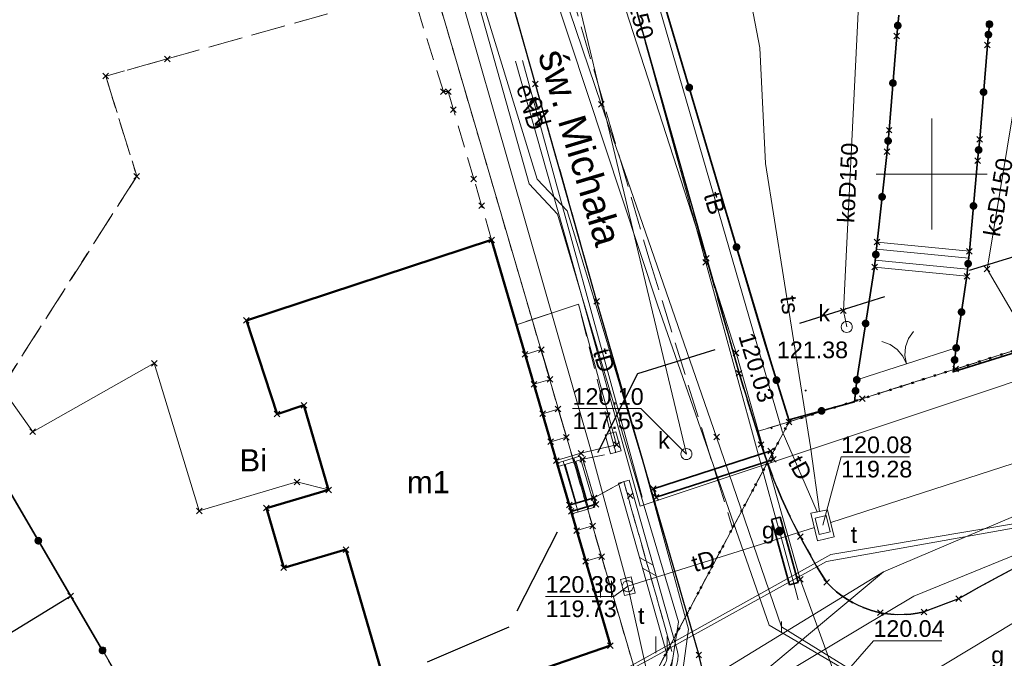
# Model space of a CAD drawing. Extents: x 6472695 to 6473494, y 5822279 to 5823456.
# Tile 34 of 49: x 6473009 to 6473053, y 5822678 to 5822707. Entities that reach past the tile are written whole.
import ezdxf
from ezdxf.enums import TextEntityAlignment as Align

# ---------------------------------------------------------------- set-up
doc = ezdxf.new("R2010")
doc.units = 0
for name, pattern in [('KROPK2', [1, 0.05, -0.95]), ('PRZER1-1', [1, 0.5, -0.5]), ('PRZER2-1', [1.5, 1, -0.5]), ('PRZER3-1', [2, 1.5, -0.5])]:
    doc.linetypes.add(name, pattern=pattern)
doc.layers.get('0').update_dxf_attribs({"color": 253, "linetype": 'CONTINUOUS'})
for name, color, linetype, lineweight in [('EGBS', 253, 'CONTINUOUS', 18), ('EGBU', 253, 'CONTINUOUS', 50), ('EGBU_O', 253, 'CONTINUOUS', 50), ('EGDE', 253, 'CONTINUOUS', 18), ('EGKK', 253, 'CONTINUOUS', 18), ('EGPG', 253, 'CONTINUOUS', 18), ('EGUG', 253, 'CONTINUOUS', 18), ('EGUG_O', 253, 'CONTINUOUS', 18), ('GELULI', 253, 'CONTINUOUS', 18), ('GELULI_O', 253, 'CONTINUOUS', 18), ('GESJAE', 253, 'CONTINUOUS', 50), ('GSPPRB', 253, 'CONTINUOUS', 18), ('GSSINN', 253, 'CONTINUOUS', 18), ('GUPPRZ_O', 253, 'CONTINUOUS', 18), ('GUPZCP', 253, 'CONTINUOUS', 18), ('OTDN', 253, 'CONTINUOUS', 18), ('OTKC', 253, 'CONTINUOUS', 18), ('OTKJ', 7, 'CONTINUOUS', 30), ('OTKK', 7, 'CONTINUOUS', 30), ('OTOB', 253, 'CONTINUOUS', 18), ('OTOO', 253, 'CONTINUOUS', 35), ('OTRS', 253, 'CONTINUOUS', 13), ('OTRS_O', 253, 'CONTINUOUS', 13), ('OTZT', 253, 'CONTINUOUS', 18), ('Ramka sekcyjna', 253, 'CONTINUOUS', 18), ('SUEP', 253, 'CONTINUOUS', 18), ('SUEP_O', 253, 'CONTINUOUS', 18), ('SUGP', 253, 'CONTINUOUS', 18), ('SUGP_O', 253, 'CONTINUOUS', 18), ('SUGU', 253, 'CONTINUOUS', 18), ('SUGU_O', 253, 'CONTINUOUS', 18), ('SUGW_O', 253, 'CONTINUOUS', 18), ('SUKP', 253, 'CONTINUOUS', 18), ('SUKP_O', 253, 'CONTINUOUS', 18), ('SUKS', 253, 'CONTINUOUS', 18), ('SUKS_O', 253, 'CONTINUOUS', 18), ('SULO', 253, 'CONTINUOUS', 35), ('SUPK', 253, 'CONTINUOUS', 18), ('SUPW', 253, 'CONTINUOUS', 18), ('SUPW_O', 253, 'CONTINUOUS', 18), ('SUSP', 253, 'CONTINUOUS', 18), ('SUTP', 253, 'CONTINUOUS', 18), ('SUTP_O', 253, 'CONTINUOUS', 18), ('SUWP', 253, 'CONTINUOUS', 18)]:
    doc.layers.add(name, color=color, linetype=linetype, lineweight=lineweight)
doc.styles.add('Arial', font='Arial')

# ---------------------------------------------------------------- blocks, each defined once
blk = doc.blocks.new('D_GSPPRB0')
at = {"color": 0, "lineweight": 18}
for points in [[(-0.12726, -0.12726), (0.12726, 0.12726)], [(-0.12726, 0.12726), (0.12726, -0.12726)]]:
    blk.add_lwpolyline(points, dxfattribs=at)
blk = doc.blocks.new('D_GUPIWZ1_1')
at = {"color": 0}
blk.add_lwpolyline([(0, 0.25), (0.064705, 0.241481), (0.125, 0.216506), (0.176777, 0.176777), (0.216506, 0.125), (0.241481, 0.064705), (0.25, 0), (0.241481, -0.064705), (0.216506, -0.125), (0.176777, -0.176777), (0.125, -0.216506), (0.064705, -0.241481), (0, -0.25), (-0.064705, -0.241481), (-0.125, -0.216506), (-0.176777, -0.176777), (-0.216506, -0.125), (-0.241481, -0.064705), (-0.25, 0), (-0.241481, 0.064705), (-0.216506, 0.125), (-0.176777, 0.176777), (-0.125, 0.216506), (-0.064705, 0.241481)], close=True, dxfattribs=at)
blk = doc.blocks.new('D_GUPIKP1_1')
at = {"color": 0}
blk.add_lwpolyline([(0, 0.25), (0.064705, 0.241481), (0.125, 0.216506), (0.176777, 0.176777), (0.216506, 0.125), (0.241481, 0.064705), (0.25, 0), (0.241481, -0.064705), (0.216506, -0.125), (0.176777, -0.176777), (0.125, -0.216506), (0.064705, -0.241481), (0, -0.25), (-0.064705, -0.241481), (-0.125, -0.216506), (-0.176777, -0.176777), (-0.216506, -0.125), (-0.241481, -0.064705), (-0.25, 0), (-0.241481, 0.064705), (-0.216506, 0.125), (-0.176777, 0.176777), (-0.125, 0.216506), (-0.064705, 0.241481)], close=True, dxfattribs=at)
blk = doc.blocks.new('D_GSPWPS1')
blk.add_hatch(color=0).paths.add_polyline_path([(-0.045, 0), (-0.043467, -0.011647), (-0.038971, -0.0225), (-0.03182, -0.03182), (-0.0225, -0.038971), (-0.011647, -0.043467), (0, -0.045), (0.011647, -0.043467), (0.0225, -0.038971), (0.03182, -0.03182), (0.038971, -0.0225), (0.043467, -0.011647), (0.045, 0), (0.043467, 0.011647), (0.038971, 0.0225), (0.03182, 0.03182), (0.0225, 0.038971), (0.011647, 0.043467), (0, 0.045), (-0.011647, 0.043467), (-0.0225, 0.038971), (-0.03182, 0.03182), (-0.038971, 0.0225), (-0.043467, 0.011647)])
blk = doc.blocks.new('D_GUPZCP1')
at = {"color": 0}
blk.add_lwpolyline([(0, 0.25), (0, -0.25)], dxfattribs=at)
blk = doc.blocks.new('D_GUPIWZ1_3')
at = {"color": 0}
blk.add_lwpolyline([(0.375, -0.25), (-0.375, -0.25), (-0.375, 0.25), (0.375, 0.25)], close=True, dxfattribs=at)
blk = doc.blocks.new('D_GUPGUT1')
blk.add_hatch(color=0).paths.add_polyline_path([(-0.2, 0), (-0.193185, -0.051764), (-0.173205, -0.1), (-0.141421, -0.141421), (-0.1, -0.173205), (-0.051764, -0.193185), (0, -0.2), (0.051764, -0.193185), (0.1, -0.173205), (0.141421, -0.141421), (0.173205, -0.1), (0.193185, -0.051764), (0.2, 0), (0.193185, 0.051764), (0.173205, 0.1), (0.141421, 0.141421), (0.1, 0.173205), (0.051764, 0.193185), (0, 0.2), (-0.051764, 0.193185), (-0.1, 0.173205), (-0.141421, 0.141421), (-0.173205, 0.1), (-0.193185, 0.051764)])
blk = doc.blocks.new('D_GUPKSD1_1')
at = {"color": 0}
blk.add_lwpolyline([(0, 0.25), (0.064705, 0.241481), (0.125, 0.216506), (0.176777, 0.176777), (0.216506, 0.125), (0.241481, 0.064705), (0.25, 0), (0.241481, -0.064705), (0.216506, -0.125), (0.176777, -0.176777), (0.125, -0.216506), (0.064705, -0.241481), (0, -0.25), (-0.064705, -0.241481), (-0.125, -0.216506), (-0.176777, -0.176777), (-0.216506, -0.125), (-0.241481, -0.064705), (-0.25, 0), (-0.241481, 0.064705), (-0.216506, 0.125), (-0.176777, 0.176777), (-0.125, 0.216506), (-0.064705, 0.241481)], close=True, dxfattribs=at)
blk = doc.blocks.new('D_GEPPGD1_2')
blk.add_hatch(color=0).paths.add_polyline_path([(0, -0.045), (0.013906, -0.042798), (0.02645, -0.036406), (0.036406, -0.02645), (0.042798, -0.013906), (0.045, 0), (0.042798, 0.013906), (0.036406, 0.02645), (0.02645, 0.036406), (0.013906, 0.042798), (0, 0.045), (-0.013906, 0.042798), (-0.02645, 0.036406), (-0.036406, 0.02645), (-0.042798, 0.013906), (-0.045, 0), (-0.042798, -0.013906), (-0.036406, -0.02645), (-0.02645, -0.036406), (-0.013906, -0.042798)])
blk = doc.blocks.new('D_KOLO')
blk.add_hatch(color=0).paths.add_polyline_path([(-0.175, 0), (-0.169037, -0.045293), (-0.151554, -0.0875), (-0.123744, -0.123744), (-0.0875, -0.151554), (-0.045293, -0.169037), (0, -0.175), (0.045293, -0.169037), (0.0875, -0.151554), (0.123744, -0.123744), (0.151554, -0.0875), (0.169037, -0.045293), (0.175, 0), (0.169037, 0.045293), (0.151554, 0.0875), (0.123744, 0.123744), (0.0875, 0.151554), (0.045293, 0.169037), (0, 0.175), (-0.045293, 0.169037), (-0.0875, 0.151554), (-0.123744, 0.123744), (-0.151554, 0.0875), (-0.169037, 0.045293)])
blk = doc.blocks.new('D_GSLKOG1')
blk.add_hatch(color=0).paths.add_polyline_path([(-0.175, 0), (-0.169037, -0.045293), (-0.151554, -0.0875), (-0.123744, -0.123744), (-0.0875, -0.151554), (-0.045293, -0.169037), (0, -0.175), (0.045293, -0.169037), (0.0875, -0.151554), (0.123744, -0.123744), (0.151554, -0.0875), (0.169037, -0.045293), (0.175, 0), (0.169037, 0.045293), (0.151554, 0.0875), (0.123744, 0.123744), (0.0875, 0.151554), (0.045293, 0.169037), (0, 0.175), (-0.045293, 0.169037), (-0.0875, 0.151554), (-0.123744, 0.123744), (-0.151554, 0.0875), (-0.169037, 0.045293)])
blk = doc.blocks.new('D_GSLKBR1')
at = {"color": 0}
for points in [[(1.299038, 0.75), (1.06066, 0.43934), (0.75, 0.200962), (0.388229, 0.051111), (0, 0)], [(0, 0), (0.388229, -0.051111), (0.75, -0.200962), (1.06066, -0.43934), (1.299038, -0.75)]]:
    blk.add_lwpolyline(points, dxfattribs=at)
blk = doc.blocks.new('D_GSLDSO2')
at = {"color": 0}
blk.add_lwpolyline([(0, 0.25), (0, -0.25)], dxfattribs=at)
blk = doc.blocks.new('D_ODTN_1')
at = {"color": 0}
for points in [[(-0.5, -0.25), (0, 0.25)], [(0, -0.25), (0.5, 0.25)]]:
    blk.add_lwpolyline(points, dxfattribs=at)
blk = doc.blocks.new('D_GSSUTR1')
at = {"color": 0}
for points in [[(-0.25666, 0.36165), (-0.25666, -0.38835)], [(0.24334, -0.38835), (0.24334, 0.36165)]]:
    blk.add_lwpolyline(points, dxfattribs=at)

msp = doc.modelspace()

# ---------------------------------------------------------------- linework, layer by layer
at = {"linetype": 'PRZER1-1', "ltscale": 8}
msp.add_lwpolyline([(6473000.679, 5822630.199), (6473029.761, 5822649.439), (6473086.883, 5822679.702), (6473078.427, 5822703.963), (6473036.75, 5822691.001), (6473030.945, 5822679.592), (6473013.589, 5822672.072), (6473015.972, 5822668.559), (6472994.902, 5822657.921)], dxfattribs=at)
at = {"layer": 'EGBS', "linetype": 'Continuous'}
for points in [[(6473047.426, 5822695.807), (6473047.538, 5822696.935), (6473051.697, 5822696.523), (6473051.585, 5822695.394)], [(6473033.79, 5822684.683), (6473034.824, 5822684.986), (6473034.151, 5822687.283), (6473033.117, 5822686.98)], [(6473034.276, 5822687.151), (6473034.785, 5822685.411), (6473033.672, 5822685.085), (6473033.163, 5822686.825)]]:
    msp.add_lwpolyline(points, close=True, dxfattribs=at)
for points in [[(6473047.507, 5822696.62), (6473051.666, 5822696.207)], [(6473047.457, 5822696.122), (6473051.616, 5822695.71)], [(6473034.067, 5822684.764), (6473033.394, 5822687.061)], [(6473033.989, 5822685.178), (6473033.479, 5822686.918)], [(6473034.547, 5822684.905), (6473033.874, 5822687.202)], [(6473034.468, 5822685.318), (6473033.959, 5822687.058)]]:
    msp.add_lwpolyline(points, dxfattribs=at)
at = {"layer": 'EGBU', "linetype": 'Continuous'}
msp.add_lwpolyline([(6473030.172, 5822697.032), (6473035.526, 5822678.758), (6473025.845, 5822675.415), (6473023.61, 5822683.079), (6473020.806, 5822682.262), (6473020.022, 5822684.951), (6473022.826, 5822685.769), (6473021.714, 5822689.582), (6473020.507, 5822689.186), (6473019.122, 5822693.404)], close=True, dxfattribs=at)
at = {"layer": 'EGDE', "linetype": 'Continuous'}
for points in [[(6473083.144, 5822786.562), (6473084.12, 5822751.614), (6473084.373, 5822745.897), (6473084.544, 5822742.235), (6473084.886, 5822739.231), (6473084.916, 5822726.93), (6473084.211, 5822720.805), (6473083.985, 5822714.401), (6473084.169, 5822707.885), (6473085.221, 5822702.048), (6473043.572, 5822688.83), (6473037.829, 5822708.103), (6473031.909, 5822729.366), (6473032.212, 5822743.834), (6473032.26, 5822748.527), (6473032.537, 5822748.572), (6473032.873, 5822769.372)], [(6473032.873, 5822769.372), (6473032.537, 5822748.572), (6473032.26, 5822748.527), (6473032.212, 5822743.834), (6473031.909, 5822729.366), (6473037.829, 5822708.103), (6473043.572, 5822688.83), (6473036.979, 5822676.431), (6473024.755, 5822718.152), (6473022.826, 5822725.573), (6473021.934, 5822733.29), (6473021.917, 5822738.342), (6473021.873, 5822751.629), (6473021.856, 5822756.527)], [(6472997.964, 5822653.729), (6473019.754, 5822666.385), (6473036.979, 5822676.431), (6473043.572, 5822688.83), (6473085.221, 5822702.048), (6473085.725, 5822699.252), (6473105.093, 5822706.119)]]:
    msp.add_lwpolyline(points, dxfattribs=at)
for points in [[(6472983.712, 5822683.306), (6472974.436, 5822728.319), (6472999.59, 5822733.629), (6473021.917, 5822738.342), (6473021.934, 5822733.29), (6473022.826, 5822725.573), (6473024.755, 5822718.152), (6473036.979, 5822676.431), (6473019.754, 5822666.385), (6473006.856, 5822688.422)], [(6472989.405, 5822656.048), (6472985.511, 5822675.128), (6472983.712, 5822683.306), (6473006.856, 5822688.422), (6473019.754, 5822666.385), (6472997.964, 5822653.729)]]:
    msp.add_lwpolyline(points, close=True, dxfattribs=at)
at = {"layer": 'EGKK', "linetype": 'PRZER3-1'}
msp.add_lwpolyline([(6472993.723, 5822762.04), (6472995.914, 5822762.502), (6473022.067, 5822767.887), (6473021.856, 5822756.527), (6473021.873, 5822751.629), (6473021.917, 5822738.342), (6473021.934, 5822733.29), (6473022.826, 5822725.573), (6473024.755, 5822718.152), (6473027.571, 5822708.54), (6473026.58, 5822708.278), (6473015.558, 5822705.186), (6473012.786, 5822704.409), (6473014.184, 5822699.902), (6473006.856, 5822688.422), (6472983.712, 5822683.306), (6472974.436, 5822728.319), (6472971.81, 5822741.062), (6472968.58, 5822756.733)], close=True, dxfattribs=at)
at = {"layer": 'EGUG', "linetype": 'PRZER1-1'}
for points in [[(6473083.144, 5822786.562), (6473084.12, 5822751.614), (6473084.373, 5822745.897), (6473084.544, 5822742.235), (6473084.61, 5822741.658), (6473084.886, 5822739.231), (6473084.902, 5822732.81), (6473084.916, 5822726.93), (6473084.53, 5822723.579), (6473084.211, 5822720.805), (6473083.985, 5822714.401), (6473084.169, 5822707.885), (6473085.221, 5822702.048), (6473043.572, 5822688.83), (6473037.829, 5822708.103), (6473031.909, 5822729.366), (6473032.212, 5822743.834), (6473032.26, 5822748.527), (6473032.537, 5822748.572), (6473032.873, 5822769.372)], [(6473032.873, 5822769.372), (6473032.537, 5822748.572), (6473032.26, 5822748.527), (6473032.212, 5822743.834), (6473031.909, 5822729.366), (6473037.829, 5822708.103), (6473043.572, 5822688.83), (6473036.979, 5822676.431), (6473027.571, 5822708.54), (6473024.755, 5822718.152), (6473022.826, 5822725.573), (6473021.934, 5822733.29), (6473021.917, 5822738.342), (6473021.873, 5822751.629), (6473021.856, 5822756.527)], [(6472997.964, 5822653.729), (6473019.754, 5822666.385), (6473036.979, 5822676.431), (6473043.572, 5822688.83), (6473085.221, 5822702.048), (6473085.725, 5822699.252), (6473095.775, 5822702.815)]]:
    msp.add_lwpolyline(points, dxfattribs=at)
for points in [[(6472993.723, 5822762.04), (6472995.914, 5822762.502), (6473022.067, 5822767.887), (6473021.856, 5822756.527), (6473021.873, 5822751.629), (6473021.917, 5822738.342), (6473021.934, 5822733.29), (6473022.826, 5822725.573), (6473024.755, 5822718.152), (6473027.571, 5822708.54), (6473026.58, 5822708.278), (6473015.558, 5822705.186), (6473012.786, 5822704.409), (6473014.184, 5822699.902), (6473006.856, 5822688.422), (6472983.712, 5822683.306), (6472974.436, 5822728.319), (6472971.81, 5822741.062), (6472968.58, 5822756.733)], [(6473019.754, 5822666.385), (6473006.856, 5822688.422), (6473014.184, 5822699.902), (6473012.786, 5822704.409), (6473015.558, 5822705.186), (6473026.58, 5822708.278), (6473027.571, 5822708.54), (6473036.979, 5822676.431)], [(6473019.754, 5822666.385), (6472997.964, 5822653.729), (6472989.405, 5822656.048), (6472985.511, 5822675.128), (6472983.712, 5822683.306), (6473006.856, 5822688.422)]]:
    msp.add_lwpolyline(points, close=True, dxfattribs=at)
at = {"layer": 'GELULI', "linetype": 'PRZER3-1'}
msp.add_lwpolyline([(6473100.739, 5822866.107), (6473088.661, 5822856.13), (6473073.684, 5822844.052), (6473058.939, 5822832.205), (6473053.646, 5822827.542), (6473047.974, 5822822.249), (6473043.185, 5822816.073), (6473037.514, 5822807.125), (6473031.969, 5822792.254), (6473029.322, 5822775.618), (6473028.692, 5822752.428), (6473028.566, 5822740.455), (6473029.07, 5822727.6), (6473030.834, 5822718.148), (6473037.262, 5822696.219), (6473041.028, 5822684.045)], dxfattribs=at)
at = {"layer": 'GESJAE', "linetype": 'KROPK2'}
for points in [[(6473105.093, 5822706.119), (6473085.725, 5822699.252), (6473085.221, 5822702.048), (6473043.572, 5822688.83), (6473036.979, 5822676.431), (6473019.754, 5822666.385), (6472997.964, 5822653.729), (6472993.586, 5822651.164), (6472990.114, 5822652.615), (6472989.405, 5822656.048), (6472985.511, 5822675.128), (6472983.712, 5822683.306), (6472974.436, 5822728.319), (6472971.81, 5822741.062), (6472968.58, 5822756.733), (6472962.749, 5822785.03), (6472962.286, 5822787.279), (6472956.948, 5822813.18), (6472951.84, 5822837.976), (6472951.032, 5822841.888), (6472948.289, 5822855.269), (6472943.619, 5822878.041)], [(6472997.964, 5822653.729), (6473019.754, 5822666.385), (6473036.979, 5822676.431), (6473043.572, 5822688.83), (6473085.221, 5822702.048), (6473085.725, 5822699.252), (6473105.093, 5822706.119)]]:
    msp.add_lwpolyline(points, dxfattribs=at)
at = {"layer": 'GSSINN', "linetype": 'Continuous'}
msp.add_lwpolyline([(6473031.292, 5822693.209), (6473031.683, 5822691.874), (6473032.409, 5822692.087), (6473032.803, 5822690.744), (6473032.077, 5822690.531), (6473032.466, 5822689.203), (6473033.167, 5822689.408), (6473033.539, 5822688.14), (6473032.837, 5822687.935), (6473033.084, 5822687.092), (6473034.197, 5822687.418), (6473035.801, 5822687.8), (6473034.091, 5822694.142)], close=True, dxfattribs=at)
at = {"layer": 'GUPPRZ_O', "linetype": 'Continuous', "flags": 128}
for points in [[(6473038.949, 5822687.383), (6473036.9, 5822689.43), (6473033.82, 5822689.43)], [(6473045.089, 5822684.186), (6473045.92, 5822687.253), (6473049, 5822687.253)], [(6473036.309, 5822681.429), (6473035.685, 5822680.96), (6473032.605, 5822680.96)], [(6473045.532, 5822676.852), (6473047.375, 5822678.974), (6473050.455, 5822678.974)]]:
    msp.add_lwpolyline(points, dxfattribs=at)
at = {"layer": 'OTDN', "linetype": 'Continuous'}
for points in [[(6473035.281, 5822688.255), (6473035.527, 5822687.387)], [(6473035.763, 5822688.391), (6473036.009, 5822687.523)]]:
    msp.add_lwpolyline(points, dxfattribs=at)
for points in [[(6473035.885, 5822686.078), (6473038.053, 5822678.421, -0.423113), (6473037.576, 5822677.625), (6473030.935, 5822673.519), (6473027.232, 5822671.467), (6473023.439, 5822669.066), (6473019.739, 5822666.988), (6473010.347, 5822661.282)], [(6473036.367, 5822686.214), (6473038.539, 5822678.543, -0.396917), (6473037.79, 5822677.169), (6473031.187, 5822673.087), (6473027.488, 5822671.037), (6473023.695, 5822668.636), (6473019.991, 5822666.556), (6473010.607, 5822660.854)]]:
    msp.add_lwpolyline(points, format="xyb", dxfattribs=at)
at = {"layer": 'OTKC', "linetype": 'PRZER2-1'}
for points in [[(6473032.873, 5822769.372), (6473032.537, 5822748.572), (6473032.26, 5822748.527), (6473032.212, 5822743.834), (6473031.909, 5822729.366), (6473037.829, 5822708.103), (6473043.572, 5822688.83), (6473042.132, 5822688.406), (6473041.321, 5822691.025), (6473033.208, 5822719.76, -0.039091), (6473031.23, 5822726.951, -0.063363), (6473030.462, 5822739.101), (6473030.523, 5822747.233), (6473030.594, 5822761.843, -0.015676)], [(6473029.097, 5822714.792), (6473032.136, 5822704.061), (6473034.903, 5822694.264), (6473039.508, 5822678.329, -0.36136), (6473037.227, 5822672.669)], [(6473037.683, 5822677.397, 0.406962), (6473038.296, 5822678.482), (6473036.126, 5822686.146), (6473034.785, 5822685.411), (6473034.276, 5822687.151), (6473035.768, 5822687.455), (6473035.522, 5822688.323), (6473034.091, 5822694.142), (6473031.292, 5822693.209), (6473030.172, 5822697.032), (6473029.72, 5822698.577), (6473029.368, 5822699.777), (6473028.454, 5822702.896), (6473028.215, 5822703.711), (6473028, 5822703.712), (6473026.58, 5822708.278)], [(6473111.487, 5822704.929), (6473090.313, 5822697.144), (6473081.167, 5822693.598), (6473066.151, 5822687.821, 0.039534), (6473051.215, 5822680.867), (6473049.659, 5822680.273, -0.272908), (6473045.271, 5822681.604, -0.062837), (6473042.315, 5822687.814), (6473042.132, 5822688.406), (6473043.572, 5822688.83), (6473046.872, 5822689.877), (6473051.081, 5822691.213), (6473085.221, 5822702.048), (6473085.725, 5822699.252), (6473095.775, 5822702.815)]]:
    msp.add_lwpolyline(points, format="xyb", dxfattribs=at)
at = {"layer": 'OTKJ', "linetype": 'PRZER3-1'}
for points in [[(6473097.839, 5822868.116), (6473081.368, 5822854.566), (6473071.767, 5822846.784), (6473058.186, 5822835.681, 0.009108), (6473054.835, 5822832.969, 0.04524), (6473046.995, 5822825.758, 0.018791), (6473041.661, 5822818.931, 0.023371), (6473035.855, 5822810.063, 0.016622), (6473033.839, 5822806.5, 0.041028), (6473030.229, 5822798.141, 0.014358), (6473028.597, 5822792.261, 0.018204), (6473026.954, 5822784.312, 0.018501), (6473025.991, 5822777.245, 0.006063), (6473025.585, 5822771.191, 0.017148), (6473025.23, 5822752.911), (6473025.23, 5822733.626, 0.073766), (6473029.097, 5822714.792), (6473032.136, 5822704.061), (6473034.903, 5822694.264), (6473039.508, 5822678.329)], [(6473045.271, 5822681.604, -0.062837), (6473042.315, 5822687.814), (6473042.132, 5822688.406), (6473041.321, 5822691.025), (6473033.208, 5822719.76, -0.039091), (6473031.23, 5822726.951, -0.063363), (6473030.462, 5822739.101), (6473030.523, 5822747.233), (6473030.594, 5822761.843, -0.015676), (6473030.675, 5822769.904, -0.021379), (6473031.304, 5822778.35, -0.028868), (6473033.342, 5822789.817, -0.04945), (6473035.805, 5822798.445, -0.029604), (6473039.903, 5822806.775), (6473046.4, 5822816.64, -0.096485), (6473058.46, 5822829.18), (6473065.209, 5822834.794), (6473078.97, 5822845.9), (6473087.52, 5822852.941), (6473094.107, 5822858.288), (6473099.307, 5822862.604)], [(6473193.54, 5822734.469), (6473187.199, 5822732.204), (6473164.28, 5822723.93), (6473158.575, 5822721.918), (6473134.867, 5822713.367), (6473127.1, 5822710.56), (6473111.487, 5822704.929), (6473090.313, 5822697.144), (6473081.167, 5822693.598), (6473066.151, 5822687.821, 0.039534), (6473051.215, 5822680.867), (6473049.659, 5822680.273, -0.272908), (6473045.271, 5822681.604, -0.062837), (6473042.315, 5822687.814)], [(6473039.508, 5822678.329, -0.36136), (6473037.227, 5822672.669), (6473015.412, 5822659.812, -0.184708), (6473012.801, 5822659.405, -0.19944), (6473010.483, 5822661), (6473010.213, 5822660.82), (6473002.82, 5822656.55), (6473003.25, 5822656.012, -0.303536), (6473002.125, 5822652.019), (6472998.977, 5822650.177, -0.103224), (6472994.23, 5822649.078, -0.120586), (6472989.312, 5822650.469, -0.181648), (6472984.668, 5822656.413)]]:
    msp.add_lwpolyline(points, format="xyb", dxfattribs=at)
at = {"layer": 'OTKK', "linetype": 'Continuous'}
for points in [[(6473097.839, 5822868.116), (6473081.368, 5822854.566), (6473071.767, 5822846.784), (6473068.084, 5822843.769), (6473058.186, 5822835.681), (6473054.835, 5822832.969, 0.04462), (6473046.995, 5822825.758, 0.02467), (6473041.661, 5822818.931, 0.018512), (6473035.855, 5822810.063), (6473033.839, 5822806.5, 0.041028), (6473030.229, 5822798.141, 0.014358), (6473028.597, 5822792.261, 0.018204), (6473026.954, 5822784.312, 0.018501), (6473025.991, 5822777.245, 0.006063), (6473025.585, 5822771.191, 0.017148), (6473025.23, 5822752.911), (6473025.23, 5822733.626, 0.073766), (6473029.097, 5822714.792), (6473032.136, 5822704.061), (6473034.903, 5822694.264), (6473039.508, 5822678.329)], [(6473046.4, 5822816.64), (6473039.903, 5822806.775, 0.015057), (6473037.695, 5822802.598, 0.025101), (6473035.805, 5822798.445, 0.022233), (6473033.342, 5822789.817, 0.029411), (6473031.304, 5822778.35, 0.032155), (6473030.594, 5822761.843), (6473030.523, 5822747.233), (6473030.462, 5822739.101, 0.031726), (6473030.462, 5822732.987, 0.071055), (6473033.208, 5822719.76), (6473041.321, 5822691.025), (6473042.315, 5822687.814)], [(6473218.106, 5822743.366), (6473193.54, 5822734.469), (6473187.199, 5822732.204), (6473164.28, 5822723.93), (6473158.575, 5822721.918), (6473134.867, 5822713.367), (6473127.1, 5822710.56), (6473111.487, 5822704.929), (6473090.313, 5822697.144), (6473081.167, 5822693.598), (6473066.151, 5822687.821, 0.039534), (6473051.215, 5822680.867), (6473049.659, 5822680.273, -0.272908), (6473045.271, 5822681.604, -0.062837), (6473042.315, 5822687.814)], [(6473011.206, 5822680.984), (6473003.167, 5822676.057, 0.352792), (6473002.815, 5822673.523), (6473010.483, 5822661, 0.098669), (6473011.482, 5822659.972, 0.287892), (6473015.412, 5822659.812), (6473037.227, 5822672.669, 0.36136), (6473039.508, 5822678.329)]]:
    msp.add_lwpolyline(points, format="xyb", dxfattribs=at)
at = {"layer": 'OTOB', "linetype": 'Continuous'}
msp.add_lwpolyline([(6473051.106, 5822692.163), (6473046.622, 5822690.725)], dxfattribs=at)
at = {"layer": 'OTOO', "linetype": 'Continuous'}
for points in [[(6473037.829, 5822708.103), (6473042.453, 5822692.497), (6473043.558, 5822688.924), (6473046.517, 5822689.735), (6473046.622, 5822690.725)], [(6473046.622, 5822690.725), (6473047.426, 5822695.807), (6473047.538, 5822696.935), (6473047.988, 5822701.007), (6473048.084, 5822701.975), (6473048.425, 5822706.219), (6473048.519, 5822707.156)], [(6473052.602, 5822706.748), (6473052.508, 5822705.811), (6473052.165, 5822701.568), (6473052.068, 5822700.6), (6473051.697, 5822696.523), (6473051.585, 5822695.394), (6473051.106, 5822692.163)], [(6473085.221, 5822702.048), (6473079.199, 5822699.91), (6473050.962, 5822691.083), (6473051.106, 5822692.163)], [(6472983.816, 5822683.524), (6473006.856, 5822688.422), (6473012.641, 5822678.538)]]:
    msp.add_lwpolyline(points, dxfattribs=at)
msp.add_lwpolyline([(6473033.672, 5822685.085), (6473034.785, 5822685.411), (6473034.869, 5822685.125), (6473033.756, 5822684.798)], close=True, dxfattribs=at)
at = {"layer": 'OTZT', "linetype": 'PRZER2-1'}
msp.add_lwpolyline([(6473017.34, 5822670.693), (6473025.845, 5822675.415), (6473035.526, 5822678.758), (6473034.414, 5822682.552), (6473035.124, 5822682.761), (6473034.718, 5822684.146), (6473034.008, 5822683.938), (6473033.756, 5822684.798), (6473034.869, 5822685.125), (6473034.785, 5822685.411), (6473036.126, 5822686.146), (6473038.296, 5822678.482, -0.406962), (6473037.683, 5822677.397), (6473031.061, 5822673.303), (6473027.36, 5822671.252), (6473023.567, 5822668.851), (6473019.865, 5822666.772)], format="xyb", close=True, dxfattribs=at)
at = {"layer": 'Ramka sekcyjna', "linetype": 'Continuous', "flags": 128}
for points in [[(6473050, 5822697.5), (6473050, 5822702.5)], [(6473052.5, 5822700), (6473047.5, 5822700)]]:
    msp.add_lwpolyline(points, dxfattribs=at)
at = {"layer": 'SUEP', "linetype": 'Continuous'}
for points in [[(6473187.917, 5822733.392), (6473114.415, 5822707.089), (6473071.246, 5822690.84), (6473053.955, 5822684.287), (6473045.454, 5822682.856), (6473035.717, 5822677.438), (6473034.59, 5822672.79), (6473000.391, 5822652.874), (6473000.617, 5822652.479)], [(6473031.253, 5822705.086), (6473033.625, 5822696.704), (6473036.861, 5822685.036)], [(6473036.953, 5822685.445), (6473031.557, 5822705.108)], [(6473085.404, 5822701.032), (6473084.786, 5822700.918), (6473084.688, 5822700.742), (6473084.786, 5822699.686), (6473084.752, 5822699.341), (6473084.08, 5822699.108), (6473083.942, 5822699.204), (6473083.544, 5822700.342), (6473083.091, 5822700.493), (6473077.107, 5822698.834), (6473069.475, 5822696.107), (6473068.324, 5822695.711), (6473065.523, 5822694.747), (6473058.62, 5822692.282), (6473048.051, 5822688.766), (6473036.861, 5822685.036)], [(6473071.568, 5822690.803), (6473059.245, 5822686.137), (6473053.927, 5822684.091), (6473045.268, 5822682.547), (6473037.219, 5822678.096), (6473035.641, 5822677.263), (6473034.736, 5822672.631), (6473025.062, 5822666.907), (6473013.124, 5822659.947), (6473005.317, 5822655.308), (6473000.341, 5822652.483)], [(6472996.784, 5822650.016), (6472997.903, 5822650.106), (6473006.979, 5822655.445), (6473017.334, 5822661.332), (6473017.503, 5822661.699), (6473018.125, 5822661.981), (6473019.341, 5822662.631), (6473031.054, 5822669.671), (6473037.957, 5822673.718), (6473042.711, 5822677.794), (6473047.827, 5822682.083)]]:
    msp.add_lwpolyline(points, dxfattribs=at)
at = {"layer": 'SUGP', "linetype": 'Continuous'}
msp.add_lwpolyline([(6473043.987, 5822680.821), (6473043.789, 5822681.545), (6473043.14, 5822683.909), (6473042.981, 5822684.487), (6473039.819, 5822696.018), (6473033.547, 5822718.886), (6473032.277, 5822723.517), (6473032.224, 5822723.71), (6473031.232, 5822727.328), (6473031.241, 5822749.988), (6473031.249, 5822768.236)], dxfattribs=at)
at = {"layer": 'SUKP', "linetype": 'Continuous'}
for points in [[(6473038.949, 5822687.383), (6473030.584, 5822722.416), (6473029.455, 5822727.017), (6473028.204, 5822732.695), (6473028.21, 5822733.199), (6473031.898, 5822782.664), (6473033.05, 5822799.94), (6473040.845, 5822810.144), (6473056.42, 5822832.44), (6473059.285, 5822834.167), (6473063.766, 5822837.993), (6473079.873, 5822851.939), (6473084.797, 5822856.288), (6473092.716, 5822863.2), (6473106.067, 5822874.667), (6473110.567, 5822884.151)], [(6473046.954, 5822712.814), (6473046.02, 5822693.836), (6473046.173, 5822693.11)], [(6473055.224, 5822712.166), (6473052.495, 5822695.714), (6473062.369, 5822678.864)]]:
    msp.add_lwpolyline(points, dxfattribs=at)
at = {"layer": 'SULO', "linetype": 'Continuous'}
for points in [[(6473037.463, 5822685.819), (6473042.745, 5822687.522), (6473042.868, 5822687.142), (6473037.586, 5822685.439)], [(6473042.789, 5822684.435), (6473043.596, 5822681.492), (6473043.981, 5822681.597), (6473043.174, 5822684.54)]]:
    msp.add_lwpolyline(points, close=True, dxfattribs=at)
at = {"layer": 'SUPK', "linetype": 'Continuous'}
msp.add_lwpolyline([(6473044.56, 5822684.72), (6473045.31, 5822684.87), (6473045.61, 5822683.66), (6473044.86, 5822683.48)], close=True, dxfattribs=at)
at = {"layer": 'SUSP', "linetype": 'Continuous'}
msp.add_lwpolyline([(6473022.826, 5822685.769), (6473021.399, 5822686.128), (6473016.996, 5822684.82), (6473014.973, 5822691.477), (6473009.5, 5822688.387), (6473006.644, 5822692.389), (6472982.422, 5822686.231), (6472978.019, 5822707.608)], dxfattribs=at)
at = {"layer": 'SUTP', "linetype": 'Continuous'}
for points in [[(6473025.084, 5822724.389), (6473032.372, 5822725.981), (6473043.269, 5822688.421)], [(6473032.372, 5822725.981), (6473043.269, 5822688.421)], [(6473025.084, 5822724.389), (6473023.882, 5822719.995), (6473025.034, 5822717.079), (6473027.308, 5822715.766), (6473032.221, 5822699.764), (6473033.569, 5822698.341), (6473034.842, 5822694.21), (6473037.03, 5822686.88), (6473039.04, 5822679.495), (6473038.429, 5822674.997), (6473038.251, 5822673.523), (6473043.061, 5822664.031), (6473022.701, 5822651.74), (6473011.786, 5822645.205), (6472997.101, 5822636.08), (6472996.692, 5822635.742)], [(6473025.084, 5822724.389), (6473023.882, 5822719.995), (6473025.034, 5822717.079), (6473027.308, 5822715.766), (6473031.866, 5822699.561), (6473033.14, 5822698.193), (6473038.593, 5822679.828), (6473037.641, 5822673.757)], [(6473025.084, 5822724.389), (6473025.178, 5822720.59), (6473034.655, 5822687.514), (6473036.309, 5822681.429)], [(6473044.56, 5822684.72), (6473045.31, 5822684.87), (6473045.61, 5822683.66), (6473044.86, 5822683.48), (6473044.56, 5822684.72), (6473044.951, 5822684.798), (6473044.54, 5822687.71), (6473042.51, 5822700.47), (6473042.26, 5822705.69), (6473041.53, 5822709.46), (6473041.41, 5822709.76), (6473038.09, 5822715.96), (6473038.79, 5822723.26), (6473039.336, 5822723.479)], [(6473144.509, 5822718.866), (6473127.91, 5822713.064), (6473101.868, 5822704.104), (6473088.47, 5822699.033), (6473062.683, 5822688.399), (6473047.827, 5822682.083), (6473027.422, 5822669.582), (6473012.128, 5822660.062), (6473000.253, 5822652.964), (6472990.659, 5822646.995), (6472975.107, 5822641.881), (6472974.821, 5822639.893)], [(6473127.617, 5822712.043), (6473086.667, 5822696.312), (6473079.15, 5822693.23), (6473072.821, 5822690.623), (6473060.347, 5822685.537), (6473049.202, 5822680.983), (6473035.566, 5822672.835), (6473032.25, 5822670.867), (6473021.897, 5822664.622), (6473011.463, 5822658.56), (6473005.777, 5822655.217), (6472991.718, 5822646.906), (6472979.339, 5822642.848), (6472975.519, 5822641.501), (6472974.821, 5822639.893)], [(6473045.45, 5822684.303), (6473088.715, 5822698.303), (6473101.022, 5822702.521)], [(6473043.269, 5822688.421), (6473044.836, 5822684.775), (6473044.56, 5822684.72), (6473045.31, 5822684.87), (6473045.61, 5822683.66), (6473044.86, 5822683.48), (6473044.56, 5822684.72)], [(6473036.309, 5822681.429), (6473044.717, 5822684.07)], [(6473036.309, 5822681.429), (6473037.965, 5822674.006), (6473043.324, 5822663.926), (6472997.048, 5822636.206), (6472991.863, 5822631.238), (6472987.512, 5822629.146)]]:
    msp.add_lwpolyline(points, dxfattribs=at)
at = {"layer": 'SUWP', "linetype": 'Continuous'}
for points in [[(6473043.235, 5822679.597), (6473040.308, 5822688.148), (6473035.114, 5822703.145), (6473029.726, 5822719.011), (6473025.932, 5822729.588), (6473026.662, 5822741.865), (6473027.125, 5822751.521), (6473027.392, 5822760.424), (6473027.854, 5822770.735), (6473028.195, 5822777.329), (6473030.407, 5822789.436), (6473031.745, 5822797.782), (6473033.374, 5822806.561), (6473044.168, 5822816.724), (6473051.199, 5822823.27), (6473074.937, 5822844.223), (6473087.943, 5822855.369), (6473099.91, 5822865.861), (6473106.526, 5822872.997), (6473112.753, 5822887.31), (6473113.406, 5822890.934), (6473116.525, 5822909.355), (6473117.886, 5822917.692)], [(6473059.233, 5822669.937), (6473042.676, 5822679.675), (6473037.643, 5822694.108), (6473025.765, 5822729.987), (6473027.868, 5822776.622), (6473033.129, 5822807.212), (6473050.796, 5822823.748), (6473074.619, 5822844.548), (6473099.726, 5822866.162), (6473106.636, 5822873.528), (6473112.753, 5822887.31)], [(6473046.392, 5822675.375), (6473044.075, 5822681.744), (6473041.188, 5822691.939), (6473039.842, 5822696.208), (6473032.623, 5822718.506), (6473030.745, 5822725.075), (6473030.01, 5822733.216), (6473030.227, 5822739.183), (6473030.255, 5822750.348), (6473030.373, 5822755.103)], [(6473046.392, 5822675.375), (6473053.768, 5822679.829), (6473058.348, 5822682.069), (6473069.812, 5822686.469), (6473103.361, 5822699.486), (6473120.672, 5822706.469), (6473144.712, 5822714.367), (6473184.134, 5822728.727), (6473193.033, 5822732.099)], [(6473062.015, 5822666.946), (6473058.523, 5822670.14), (6473049.522, 5822675.712), (6473043.235, 5822679.597)]]:
    msp.add_lwpolyline(points, dxfattribs=at)

# ---------------------------------------------------------------- block references
at = {"layer": 'EGPG', "linetype": 'Continuous'}
msp.add_blockref('D_GEPPGD1_2', (6473043.572, 5822688.83), dxfattribs=at)
at = {"layer": 'GSPPRB', "linetype": 'Continuous'}
for p in [(6473052.602, 5822706.748), (6473048.425, 5822706.219), (6473052.508, 5822705.811), (6473015.558, 5822705.186), (6473012.786, 5822704.409), (6473032.136, 5822704.061), (6473028, 5822703.712), (6473028.215, 5822703.711), (6473028.454, 5822702.896), (6473035.114, 5822703.145), (6473048.084, 5822701.975), (6473052.165, 5822701.568), (6473047.988, 5822701.007), (6473052.068, 5822700.6), (6473014.184, 5822699.902), (6473029.368, 5822699.777), (6473029.72, 5822698.577), (6473030.172, 5822697.032), (6473047.538, 5822696.935), (6473051.697, 5822696.523), (6473039.842, 5822696.208), (6473039.819, 5822696.018), (6473047.426, 5822695.807), (6473052.495, 5822695.714), (6473051.585, 5822695.394), (6473034.903, 5822694.264), (6473019.122, 5822693.404), (6473046.02, 5822693.836), (6473032.409, 5822692.087), (6473031.683, 5822691.874), (6473041.188, 5822691.939), (6473014.973, 5822691.477), (6473051.081, 5822691.213), (6473051.081, 5822691.213), (6473032.803, 5822690.744), (6473041.321, 5822691.025), (6473032.077, 5822690.531), (6473046.872, 5822689.877), (6473046.872, 5822689.877), (6473021.714, 5822689.582), (6473033.167, 5822689.408), (6473020.507, 5822689.186), (6473032.466, 5822689.203), (6473043.572, 5822688.83), (6473009.5, 5822688.387), (6473033.539, 5822688.14), (6473040.308, 5822688.148), (6473032.837, 5822687.935), (6473035.801, 5822687.8), (6473035.801, 5822687.8), (6473042.315, 5822687.814), (6473034.197, 5822687.418), (6473034.197, 5822687.418), (6473042.745, 5822687.522), (6473033.084, 5822687.092), (6473034.276, 5822687.151), (6473042.868, 5822687.142), (6473021.399, 5822686.128), (6473022.826, 5822685.769), (6473036.418, 5822685.514), (6473037.463, 5822685.819), (6473037.586, 5822685.439), (6473033.672, 5822685.085), (6473034.785, 5822685.411), (6473034.869, 5822685.125), (6473016.996, 5822684.82), (6473020.022, 5822684.951), (6473033.756, 5822684.798), (6473034.718, 5822684.146), (6473034.008, 5822683.938), (6473044.075, 5822683.662), (6473023.61, 5822683.079), (6473035.124, 5822682.761), (6473034.414, 5822682.552), (6473020.806, 5822682.262), (6473044.075, 5822681.744), (6473045.271, 5822681.604), (6473011.206, 5822680.984), (6473051.215, 5822680.867), (6473047.684, 5822680.238), (6473049.659, 5822680.273), (6473012.641, 5822678.538), (6473035.526, 5822678.758), (6473039.508, 5822678.329)]:
    msp.add_blockref('D_GSPPRB0', p, dxfattribs=at)
at = {"layer": 'GUPZCP', "linetype": 'Continuous'}
msp.add_blockref('D_GUPZCP1', (6473043.235, 5822679.597), dxfattribs=at)
at = {"layer": 'OTDN', "linetype": 'Continuous'}
for name, p, rotation in [('D_GSLDSO2', (6473035.522, 5822688.323), 285.823267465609), ('D_GSLDSO2', (6473035.768, 5822687.455), 285.823267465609), ('D_GSLDSO2', (6473036.126, 5822686.146), 285.8090435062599), ('D_ODTN_1', (6473037.211, 5822682.314), 285.8090435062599), ('D_ODTN_1', (6473037.211, 5822682.314), 285.8090435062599)]:
    msp.add_blockref(name, p, dxfattribs=dict(at, rotation=rotation))
at = {"layer": 'OTOB', "linetype": 'Continuous', "rotation": 107.7808279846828}
msp.add_blockref('D_GSLKBR1', (6473048.864, 5822691.444), dxfattribs=at)
at = {"layer": 'OTOO', "linetype": 'Continuous'}
for name, p, rotation in [('D_KOLO', (6473048.472, 5822706.688), 84.27124460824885), ('D_KOLO', (6473048.472, 5822706.688), 84.27124460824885), ('D_GSLKOG1', (6473052.602, 5822706.748), 264.2712446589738), ('D_KOLO', (6473052.555, 5822706.28), 264.2712446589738), ('D_KOLO', (6473052.555, 5822706.28), 264.2712446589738), ('D_KOLO', (6473048.254, 5822704.097), 85.40622573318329), ('D_KOLO', (6473048.254, 5822704.097), 85.40622573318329), ('D_KOLO', (6473039.076, 5822703.895), 286.5043613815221), ('D_KOLO', (6473039.076, 5822703.895), 286.5043613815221), ('D_KOLO', (6473052.337, 5822703.69), 265.3783148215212), ('D_KOLO', (6473052.337, 5822703.69), 265.3783148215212), ('D_KOLO', (6473048.036, 5822701.491), 84.3362937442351), ('D_KOLO', (6473048.036, 5822701.491), 84.3362937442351), ('D_KOLO', (6473052.116, 5822701.084), 264.2776863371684), ('D_KOLO', (6473052.116, 5822701.084), 264.2776863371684), ('D_KOLO', (6473047.763, 5822698.971), 83.69378601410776), ('D_KOLO', (6473047.763, 5822698.971), 83.69378601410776), ('D_KOLO', (6473051.883, 5822698.561), 264.8005026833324), ('D_KOLO', (6473051.883, 5822698.561), 264.8005026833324), ('D_KOLO', (6473041.206, 5822696.705), 286.5043613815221), ('D_KOLO', (6473041.206, 5822696.705), 286.5043613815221), ('D_KOLO', (6473047.482, 5822696.371), 84.32964266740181), ('D_KOLO', (6473047.482, 5822696.371), 84.32964266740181), ('D_KOLO', (6473051.641, 5822695.958), 264.3346324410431), ('D_KOLO', (6473051.641, 5822695.958), 264.3346324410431), ('D_KOLO', (6473051.345, 5822693.779), 261.5672469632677), ('D_KOLO', (6473051.345, 5822693.779), 261.5672469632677), ('D_KOLO', (6473047.024, 5822693.266), 81.01000577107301), ('D_KOLO', (6473047.024, 5822693.266), 81.01000577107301), ('D_GSLKOG1', (6473051.106, 5822692.163), 261.5672469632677), ('D_GSLKOG1', (6473051.106, 5822692.163), 82.405356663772), ('D_KOLO', (6473051.034, 5822691.623), 82.40535666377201), ('D_KOLO', (6473051.034, 5822691.623), 82.40535666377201), ('D_KOLO', (6473043.005, 5822690.711), 287.1849517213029), ('D_KOLO', (6473043.005, 5822690.711), 287.1849517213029), ('D_GSLKOG1', (6473046.622, 5822690.725), 81.01000577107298), ('D_GSLKOG1', (6473046.622, 5822690.725), 83.94580807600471), ('D_KOLO', (6473046.57, 5822690.23), 83.94580807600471), ('D_KOLO', (6473046.57, 5822690.23), 83.94580807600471), ('D_KOLO', (6473045.037, 5822689.329), 15.32718472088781), ('D_KOLO', (6473045.037, 5822689.329), 15.32718472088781), ('D_KOLO', (6473009.748, 5822683.48), 300.3399843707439), ('D_KOLO', (6473009.748, 5822683.48), 300.3399843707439), ('D_GSLKOG1', (6473012.641, 5822678.538), 300.3399843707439)]:
    msp.add_blockref(name, p, dxfattribs=dict(at, rotation=rotation))
at = {"layer": 'OTRS', "linetype": 'Continuous'}
for p in [(6473044.319, 5822690.246), (6473042.785, 5822688.549)]:
    msp.add_blockref('D_GSPWPS1', p, dxfattribs=at)
at = {"layer": 'OTZT', "linetype": 'Continuous'}
for p in [(6473035.333, 5822681.308), (6473037.833, 5822678.808)]:
    msp.add_blockref('D_GSSUTR1', p, dxfattribs=at)
at = {"layer": 'SUGU', "linetype": 'Continuous', "rotation": 105.3370251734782}
msp.add_blockref('D_GUPGUT1', (6473043.14, 5822683.909), dxfattribs=at)
at = {"layer": 'SUKS', "linetype": 'Continuous'}
for p in [(6473046.173, 5822693.11), (6473038.949, 5822687.383)]:
    msp.add_blockref('D_GUPKSD1_1', p, dxfattribs=at)
at = {"layer": 'SUPK', "linetype": 'Continuous'}
msp.add_blockref('D_GUPIKP1_1', (6473036.309, 5822681.429), dxfattribs=at)
at = {"layer": 'SUPW', "linetype": 'Continuous'}
for name, p, rotation in [('D_GUPIWZ1_1', (6473046.173, 5822693.11), 269.9999974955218), ('D_GUPIWZ1_3', (6473045.089, 5822684.186), 284.044430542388), ('D_GUPIWZ1_3', (6473036.309, 5822681.429), 283.3552712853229)]:
    msp.add_blockref(name, p, dxfattribs=dict(at, rotation=rotation))

# ---------------------------------------------------------------- texts
at = {"layer": 'EGBU_O', "linetype": 'Continuous', "style": 'Arial'}
msp.add_text('m1', height=1, dxfattribs=at).set_placement((6473027.324, 5822685.618, 10.8), align=Align.CENTER)
at = {"layer": 'EGUG_O', "linetype": 'Continuous', "style": 'Arial'}
msp.add_text('Bi', height=1, dxfattribs=at).set_placement((6473019.434, 5822686.602, 10.8), align=Align.CENTER)
at = {"layer": 'GELULI_O', "linetype": 'Continuous', "style": 'Arial'}
msp.add_text('św. Michała', height=1.25, rotation=286.7349, dxfattribs=at).set_placement((6473033.564, 5822701.019, 10.8), align=Align.CENTER)
at = {"layer": 'GUPPRZ_O', "linetype": 'Continuous', "style": 'Arial'}
for s, p in [('120.10', (6473033.82, 5822689.602, 10.8)), ('117.53', (6473033.82, 5822688.507, 10.8)), ('120.08', (6473045.92, 5822687.426, 10.8)), ('119.28', (6473045.92, 5822686.331, 10.8)), ('120.38', (6473032.605, 5822681.133, 10.8)), ('119.73', (6473032.605, 5822680.038, 10.8)), ('120.04', (6473047.375, 5822679.147, 10.8))]:
    msp.add_text(s, height=0.75, dxfattribs=at).set_placement(p)
at = {"layer": 'OTRS_O', "linetype": 'Continuous', "style": 'Arial'}
msp.add_text('120.03', height=0.75, rotation=287.0686, dxfattribs=at).set_placement((6473041.28, 5822692.706, 10.8))
msp.add_text('121.38', height=0.75, dxfattribs=at).set_placement((6473043.027, 5822691.703, 10.8))
at = {"layer": 'SUEP_O', "linetype": 'Continuous', "style": 'Arial'}
for s, rotation, p in [('eND', 285.8046, (6473031.562, 5822702.914, 10.8)), ('eN', 285.3473, (6473031.988, 5822702.722, 10.8))]:
    msp.add_text(s, height=0.75, rotation=rotation, dxfattribs=at).set_placement(p, align=Align.CENTER)
at = {"layer": 'SUGP_O', "linetype": 'Continuous', "style": 'Arial'}
msp.add_text('gs150', height=0.75, rotation=285.3374, dxfattribs=at).set_placement((6473036.4, 5822707.374, 10.8), align=Align.CENTER)
at = {"layer": 'SUGU_O', "linetype": 'Continuous', "style": 'Arial'}
msp.add_text('g', height=0.75, dxfattribs=at).set_placement((6473042.936, 5822683.578, 10.8), align=Align.RIGHT)
at = {"layer": 'SUGW_O', "linetype": 'Continuous', "style": 'Arial'}
msp.add_text('g', height=0.75, dxfattribs=at).set_placement((6473053.263, 5822677.961, 10.8), align=Align.RIGHT)
at = {"layer": 'SUKP_O', "linetype": 'Continuous', "style": 'Arial'}
for s, rotation, p in [('koD150', 87.1809, (6473046.597, 5822699.585, 10.8)), ('ksD150', 80.4085, (6473053.367, 5822698.892, 10.8))]:
    msp.add_text(s, height=0.75, rotation=rotation, dxfattribs=at).set_placement(p, align=Align.CENTER)
at = {"layer": 'SUKS_O', "linetype": 'Continuous', "style": 'Arial'}
for p in [(6473045.423, 5822693.36, 10.8), (6473038.199, 5822687.633, 10.8)]:
    msp.add_text('k', height=0.75, dxfattribs=at).set_placement(p, align=Align.RIGHT)
at = {"layer": 'SUPW_O', "linetype": 'Continuous', "style": 'Arial'}
for s, p in [('k', (6473045.423, 5822693.36, 10.8)), ('t', (6473046.644, 5822683.382, 10.8)), ('t', (6473037.061, 5822679.733, 10.8))]:
    msp.add_text(s, height=0.75, dxfattribs=at).set_placement(p, align=Align.RIGHT)
at = {"layer": 'SUTP_O', "linetype": 'Continuous', "style": 'Arial'}
for s, rotation, p in [('tB', 286.1782, (6473039.856, 5822698.577, 10.8)), ('ts', 279.0395, (6473043.235, 5822694.044, 10.8)), ('tD', 286.5375, (6473034.878, 5822691.497, 10.8)), ('tD', 298.6216, (6473043.74, 5822686.583, 10.8)), ('tD', 17.2155, (6473039.822, 5822682.21, 10.8))]:
    msp.add_text(s, height=0.75, rotation=rotation, dxfattribs=at).set_placement(p, align=Align.CENTER)

doc.saveas('drawing.dxf')
